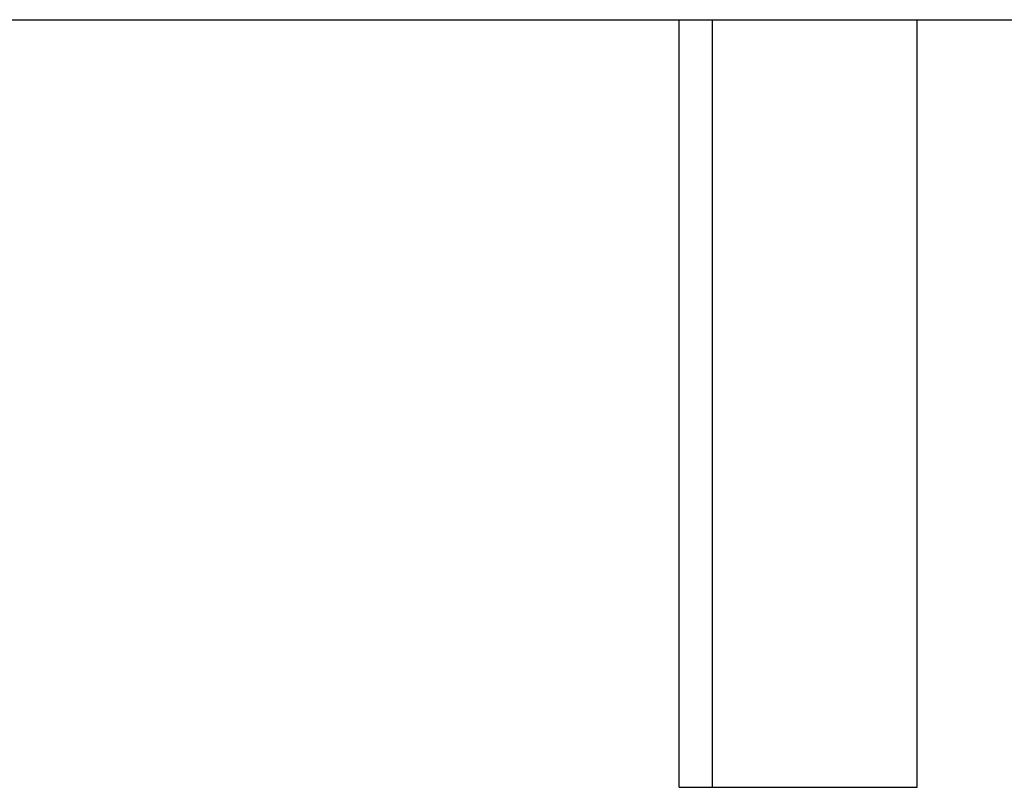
# Model space of a CAD drawing. Header units: millimetres. Extents: x 0 to 841, y 0 to 594.
# Tile 31 of 111: x 190 to 229, y 474 to 504. Entities that reach past the tile are written whole.
import ezdxf

# ---------------------------------------------------------------- set-up
doc = ezdxf.new("R2010")
doc.units = ezdxf.units.MM
doc.layers.add('TRAIT-FORT', color=4, linetype='Continuous', lineweight=25)

msp = doc.modelspace()

# ---------------------------------------------------------------- linework, layer by layer
at = {"layer": 'TRAIT-FORT', "color": 4, "linetype": 'Continuous', "lineweight": 25}
for p, q in [((150.064, 504.071), (258.064, 504.071)), ((216.26, 474.071), (216.26, 504.071)), ((217.564, 474.071), (217.564, 504.071)), ((225.564, 474.071), (225.564, 504.071)), ((216.26, 474.071), (217.564, 474.071)), ((217.564, 474.071), (225.564, 474.071))]:
    msp.add_line(p, q, dxfattribs=at)

doc.saveas('drawing.dxf')
